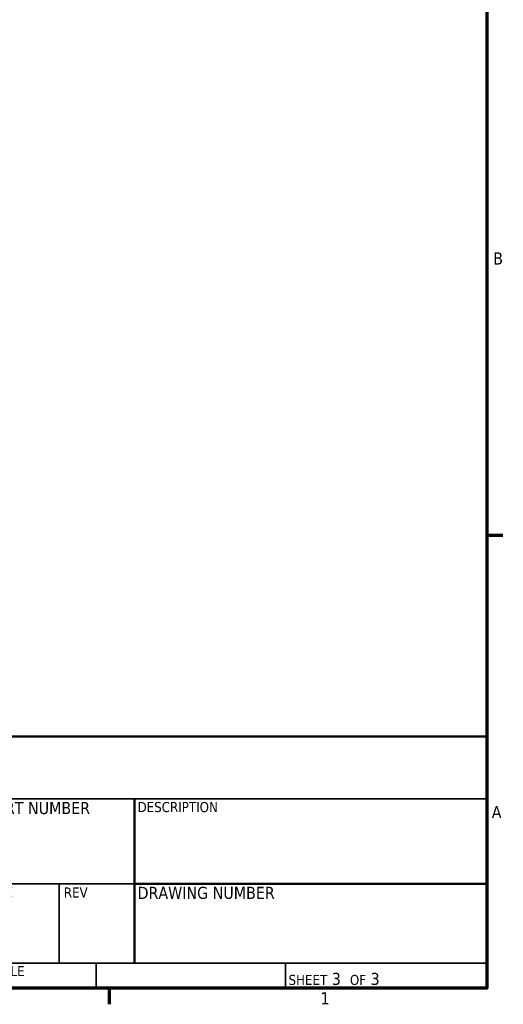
# Model space of a CAD drawing. Header units: inches. Extents: x 1 to 203, y 4 to 128.
# Tile 27 of 66: x 173 to 202, y 5 to 64. Entities that reach past the tile are written whole.
import ezdxf
from ezdxf.enums import TextEntityAlignment as Align

# ---------------------------------------------------------------- set-up
doc = ezdxf.new("R2010")
doc.units = ezdxf.units.IN
doc.header["$LTSCALE"] = 6
doc.header["$MEASUREMENT"] = 0
doc.layers.add('Border (ANSI)', color=7, linetype='Continuous', lineweight=70)
doc.layers.add('Title (ANSI)', color=7, linetype='Continuous', lineweight=50)
doc.styles.add('Dimension Text', font='tahoma.ttf')
doc.styles.add('Note Text (ANSI)', font='tahoma.ttf')
doc.styles.get("Standard").update_dxf_attribs({"font": 'tahoma.ttf'})
doc.styles.add('Text Style38', font='tahoma.ttf')

# ---------------------------------------------------------------- blocks, each defined once
blk = doc.blocks.new('Borders Default Border')
at = {"layer": 'Border (ANSI)'}
for p, q in [((33.5, 5.5), (33.66, 5.5)), ((29.75, 1), (29.75, 0.84))]:
    blk.add_line(p, q, dxfattribs=at)
at = {"layer": 'Border (ANSI)', "flags": 128}
blk.add_lwpolyline([(0.5, 1), (0.5, 21), (33.5, 21), (33.5, 1), (0.5, 1)], dxfattribs=at)
at = {"layer": 'Border (ANSI)', "char_height": 0.12, "attachment_point": 7, "style": 'Dimension Text'}
for s, insert in [('B', (33.5634, 8.19)), ('A', (33.549, 2.69)), ('1', (31.8479, 0.84))]:
    blk.add_mtext(s, dxfattribs=dict(at, insert=insert))
blk = doc.blocks.new('Title Blocks ECS Standard w Comments')
at = {"layer": 'Title (ANSI)'}
for p, q in [((2.1817, 4.7562), (2.1817, 7.2562)), ((2.1817, 7.2562), (4.6817, 7.2562)), ((4.6817, 7.2562), (4.6817, 4.7562)), ((12.4317, 7.2562), (4.6817, 7.2562)), ((4.6817, 7.2562), (4.6817, 4.7562)), ((12.4317, 4.7562), (12.4317, 7.2562)), ((8.9317, 6.6362), (8.9317, 5.0062)), ((8.9317, 5.7936), (12.4317, 5.7936)), ((4.6817, 4.7562), (2.1817, 4.7562)), ((4.6817, 4.7562), (12.4317, 4.7562))]:
    blk.add_line(p, q, dxfattribs=at)
at = {"layer": 'Title (ANSI)', "lineweight": 35}
for p, q in [((6.4317, 6.5062), (6.4317, 7.2562)), ((7.4317, 4.7562), (7.4317, 7.2562)), ((4.6817, 6.8812), (7.4317, 6.8812)), ((7.4317, 6.6362), (12.4317, 6.6362)), ((4.6817, 6.5062), (7.4317, 6.5062)), ((8.9317, 5.7936), (7.4317, 5.7936)), ((8.1817, 5.0062), (8.1817, 5.7936)), ((12.4317, 5.0062), (7.4317, 5.0062)), ((8.5517, 5.0062), (8.5517, 4.7562)), ((10.4317, 5.0062), (10.4317, 4.7562))]:
    blk.add_line(p, q, dxfattribs=at)
at = {"layer": 'Title (ANSI)', "style": 'Text Style38'}
for s, p in [('DRAWN', (4.7117, 7.2262)), ('CHECKED', (4.7117, 6.8512)), ('DESCRIPTION', (8.9617, 6.6062)), ('SIZE', (7.4617, 5.7636)), ('REV', (8.2295, 5.7571)), ('SCALE', (7.4617, 4.9762))]:
    blk.add_text(s, height=0.1, dxfattribs=at).set_placement(p, align=Align.TOP_LEFT)
at = {"layer": 'Title (ANSI)', "char_height": 0.12, "style": 'Note Text (ANSI)'}
for s, insert, attachment_point in [('\\fTahoma|b0|i0;NOTES', (2.2117, 7.2262), 1), ('\\fTahoma|b0|i0;PART NUMBER', (7.4617, 6.6062), 1), ('\\fTahoma|b0|i0;DRAWING NUMBER', (8.9617, 5.7636), 1), ('\\fTahoma|b0|i0;{\\H0.1000;SHEET}\\fTahoma|b0|i0;{\\H0.1200; 3  }\\fTahoma|b0|i0;{\\H0.1000;OF}\\fTahoma|b0|i0;{\\H0.1200; 3 }', (10.4617, 4.7862), 7)]:
    blk.add_mtext(s, dxfattribs=dict(at, insert=insert, attachment_point=attachment_point))
at = {"layer": 'Title (ANSI)', "lineweight": 30, "flags": 63}
for tag, p in [('COMPANY', (9.9317, 6.9462)), ('Sheet_Size', (7.8067, 5.3812)), ('REVISION_NUMBER', (8.5567, 5.3812)), ('<DRAWING_NUMBER>', (10.6817, 5.3997))]:
    blk.add_attdef(tag, text='', height=0.24, dxfattribs=at).set_placement(p, align=Align.MIDDLE_CENTER)
for tag, p in [('CREATION_DATE', (6.4617, 6.9112)), ('CHECKED_BY', (4.7117, 6.5362)), ('CHECKED_DATE', (6.4617, 6.5362)), ('AUTHOR', (4.7117, 6.9112))]:
    blk.add_attdef(tag, text='', height=0.125, dxfattribs=at).set_placement(p, align=Align.BOTTOM_LEFT)
for tag, height, p in [('COMMENTS', 0.12, (2.2117, 7.0062)), ('DESCRIPTION', 0.125, (8.9617, 6.3862))]:
    blk.add_attdef(tag, text='', height=height, dxfattribs=at).set_placement(p, align=Align.TOP_LEFT)
blk.add_attdef('PART_NUMBER', text='', height=0.24, dxfattribs=at).set_placement((7.4617, 6.2226), align=Align.MIDDLE_LEFT)
blk.add_attdef('Initial_View_Scale', text='', height=0.12, dxfattribs=at).set_placement((8.5217, 4.7862), align=Align.BOTTOM_RIGHT)

msp = doc.modelspace()

# ---------------------------------------------------------------- block references
at = {"xscale": 6, "yscale": 6, "zscale": 6}
for name, p in [('Borders Default Border', (0, 0)), ('Title Blocks ECS Standard w Comments', (126.41, -22.537))]:
    msp.add_blockref(name, p, dxfattribs=at)

doc.saveas('drawing.dxf')
